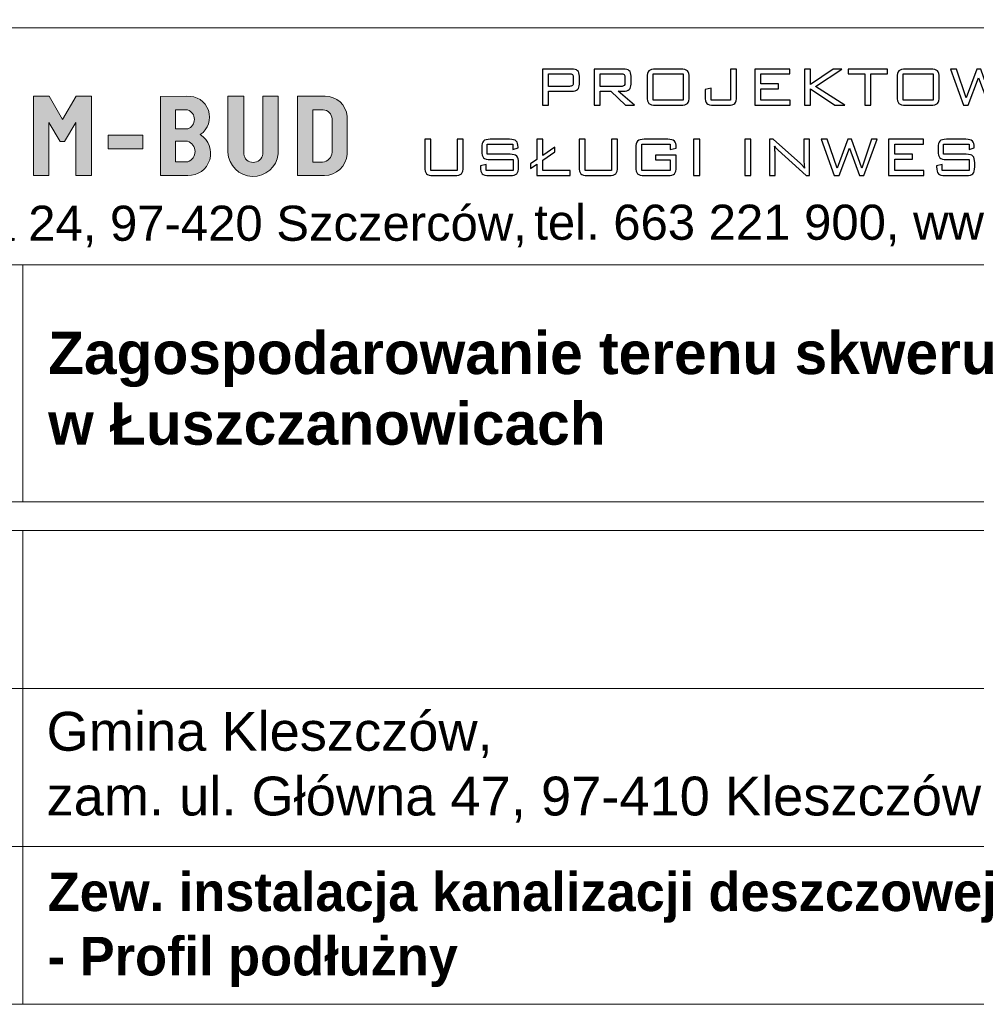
# Model space of a CAD drawing. Header units: inches. Extents: x -4.9 to 51.6, y -38.3 to 13.
# Tile 6 of 10: x 43.4 to 48.8, y -34.8 to -29.2. Entities that reach past the tile are written whole.
import ezdxf

# ---------------------------------------------------------------- set-up
doc = ezdxf.new("R2010")
doc.units = ezdxf.units.IN
doc.header["$MEASUREMENT"] = 0
doc.layers.add('_0', color=7, linetype='Continuous')
doc.layers.add('A_opisy_ramka', color=7, linetype='Continuous')
doc.layers.add('wymiar', color=7, linetype='Continuous', lineweight=13)
doc.styles.add('GENERATED_STYLE_6', font='txt')

msp = doc.modelspace()

# ---------------------------------------------------------------- hatches: boundary and pattern name
at = {"layer": '_0', "linetype": 'Continuous', "lineweight": 9}
for points in [[(43.4668, -30.0558), (43.4668, -29.6047), (43.5561, -29.6047), (43.6329, -29.7375), (43.7106, -29.6047), (43.7978, -29.6047), (43.7978, -30.0558), (43.7095, -30.0558), (43.7095, -29.7545), (43.6444, -29.8616), (43.619, -29.8616), (43.5554, -29.7545), (43.5554, -30.0558)], [(44.5752, -29.9232, 0.92428), (44.8626, -29.933), (44.8626, -29.6047), (44.7737, -29.6047), (44.7737, -29.933, -0.895057), (44.6653, -29.933), (44.6653, -29.6047), (44.5752, -29.6047), (44.5752, -29.9232)], [(43.8933, -29.8262), (43.8933, -29.9035), (44.0914, -29.9035), (44.0914, -29.8262)]]:
    msp.add_hatch(color=256, dxfattribs=at).paths.add_polyline_path(points)
h = msp.add_hatch(color=256, dxfattribs=at)
edge = h.paths.add_edge_path()
edge.add_line((44.1912, -29.6048), (44.1912, -30.0558))
edge.add_line((44.1912, -30.0558), (44.3466, -30.0558))
edge.add_ellipse((44.351, -29.9298), major_axis=(0.1261, 0), ratio=1, start_angle=267.9801, end_angle=417.9807)
edge.add_ellipse((44.3514, -29.7237), major_axis=(0.1194, 0), ratio=1, start_angle=303.8082, end_angle=454.6236)
edge.add_line((44.3418, -29.6047), (44.3418, -29.6046))
edge.add_line((44.3418, -29.6046), (44.1904, -29.6048))
h.paths.add_polyline_path([(44.2775, -29.7908), (44.2775, -29.6821), (44.3459, -29.6821), (44.3459, -29.6821, -0.708774), (44.3464, -29.7907), (44.3464, -29.7907)], flags=16)
h.paths.add_polyline_path([(44.2775, -29.978), (44.2775, -29.8601), (44.3459, -29.8601), (44.3459, -29.8601, -0.711748), (44.3464, -29.9779), (44.3464, -29.9779)], flags=16)
h = msp.add_hatch(color=256, dxfattribs=at)
h.paths.add_polyline_path([(44.9719, -29.6047), (44.9719, -30.0558), (45.1252, -30.0558, 0.392515), (45.2553, -29.9351), (45.2553, -29.7187, 0.392988), (45.1288, -29.6047)])
h.paths.add_polyline_path([(45.0597, -29.9793), (45.0597, -29.6808), (45.1183, -29.6808, -0.362678), (45.1694, -29.7328), (45.1694, -29.9231, -0.36902), (45.1154, -29.9793)], flags=16)

# ---------------------------------------------------------------- linework, layer by layer
at = {"layer": '_0', "linetype": 'ByBlock', "lineweight": 9}
msp.add_lwpolyline([(43.4668, -30.0558), (43.4668, -29.6047), (43.5561, -29.6047), (43.6329, -29.7375), (43.7106, -29.6047), (43.7978, -29.6047), (43.7978, -30.0558), (43.7095, -30.0558), (43.7095, -29.7545), (43.6444, -29.8616), (43.619, -29.8616), (43.5554, -29.7545), (43.5554, -30.0558), (43.4668, -30.0558)], dxfattribs=at)
for points in [[(44.1904, -29.6048), (44.3418, -29.6046), (44.3418, -29.6047, -0.772995), (44.4179, -29.8228), (44.4179, -29.8228), (44.4179, -29.8228, -0.767331), (44.3466, -30.0558), (44.3466, -30.0558), (44.1912, -30.0558), (44.1912, -29.6048)], [(44.5752, -29.6047), (44.6653, -29.6047), (44.6653, -29.933), (44.6653, -29.933, 0.895057), (44.7737, -29.933), (44.7737, -29.933), (44.7737, -29.6047), (44.8626, -29.6047), (44.8626, -29.933), (44.8626, -29.933, -0.92428), (44.5752, -29.9232), (44.5752, -29.9232), (44.5752, -29.6047)], [(44.9719, -29.6047), (45.1288, -29.6047), (45.1288, -29.6047, -0.392988), (45.2553, -29.7187), (45.2553, -29.7187), (45.2553, -29.9351), (45.2553, -29.9351, -0.392515), (45.1252, -30.0558), (45.1252, -30.0558), (44.9719, -30.0558), (44.9719, -29.6047)], [(44.2775, -29.7908), (44.2775, -29.6821), (44.3459, -29.6821), (44.3459, -29.6821, -0.708774), (44.3464, -29.7907), (44.3464, -29.7907), (44.2775, -29.7908)], [(44.2775, -29.978), (44.2775, -29.8601), (44.3459, -29.8601), (44.3459, -29.8601, -0.711748), (44.3464, -29.9779), (44.3464, -29.9779), (44.2775, -29.978)]]:
    msp.add_lwpolyline(points, format="xyb", dxfattribs=at)
msp.add_lwpolyline([(45.0597, -29.6808), (45.1183, -29.6808, -0.362678), (45.1694, -29.7328), (45.1694, -29.9231, -0.36902), (45.1154, -29.9793), (45.0597, -29.9793)], format="xyb", close=True, dxfattribs=at)
msp.add_lwpolyline([(43.8933, -29.8262), (44.0914, -29.8262), (44.0914, -29.9035), (43.8933, -29.9035)], close=True, dxfattribs=at)
at = {"layer": '_0'}
for points, knots in [([(46.3687, -29.6555), (46.3687, -29.6555), (46.3687, -29.4492), (46.3687, -29.4492), (46.3687, -29.4492), (46.3687, -29.4492), (46.535, -29.4492), (46.535, -29.4492), (46.535, -29.4492), (46.5505, -29.4492), (46.5617, -29.4523), (46.5685, -29.4586), (46.5685, -29.4586), (46.5753, -29.465), (46.5787, -29.4752), (46.5787, -29.4892), (46.5787, -29.4892), (46.5787, -29.4892), (46.5787, -29.5353), (46.5787, -29.5353), (46.5787, -29.5353), (46.5787, -29.5492), (46.5753, -29.5593), (46.5685, -29.5657), (46.5685, -29.5657), (46.5617, -29.572), (46.5505, -29.5751), (46.535, -29.5751), (46.535, -29.5751), (46.535, -29.5751), (46.4033, -29.5751), (46.4033, -29.5751), (46.4033, -29.5751), (46.4033, -29.5751), (46.4033, -29.6555), (46.4033, -29.6555), (46.4033, -29.6555), (46.4033, -29.6555), (46.3687, -29.6555), (46.3687, -29.6555)], [0, 0, 0, 0, 0.1, 0.1, 0.1, 0.1, 0.2, 0.2, 0.2, 0.2, 0.3, 0.3, 0.3, 0.3, 0.4, 0.4, 0.4, 0.4, 0.5, 0.5, 0.5, 0.5, 0.6, 0.6, 0.6, 0.6, 0.7, 0.7, 0.7, 0.7, 0.8, 0.8, 0.8, 0.8, 0.9, 0.9, 0.9, 0.9, 1, 1, 1, 1]), ([(46.6629, -29.6555), (46.6629, -29.6555), (46.6629, -29.4492), (46.6629, -29.4492), (46.6629, -29.4492), (46.6629, -29.4492), (46.8292, -29.4492), (46.8292, -29.4492), (46.8292, -29.4492), (46.8447, -29.4492), (46.8559, -29.4523), (46.8627, -29.4586), (46.8627, -29.4586), (46.8695, -29.465), (46.8729, -29.4752), (46.8729, -29.4892), (46.8729, -29.4892), (46.8729, -29.4892), (46.8729, -29.5353), (46.8729, -29.5353), (46.8729, -29.5353), (46.8729, -29.5492), (46.8695, -29.5593), (46.8627, -29.5657), (46.8627, -29.5657), (46.8559, -29.572), (46.8447, -29.5751), (46.8292, -29.5751), (46.8292, -29.5751), (46.8292, -29.5751), (46.799, -29.5751), (46.799, -29.5751), (46.799, -29.5751), (46.799, -29.5751), (46.8932, -29.6555), (46.8932, -29.6555), (46.8932, -29.6555), (46.8932, -29.6555), (46.8421, -29.6555), (46.8421, -29.6555), (46.8421, -29.6555), (46.8421, -29.6555), (46.7582, -29.5751), (46.7582, -29.5751), (46.7582, -29.5751), (46.7582, -29.5751), (46.6975, -29.5751), (46.6975, -29.5751), (46.6975, -29.5751), (46.6975, -29.5751), (46.6975, -29.6555), (46.6975, -29.6555), (46.6975, -29.6555), (46.6975, -29.6555), (46.6629, -29.6555), (46.6629, -29.6555)], [0, 0, 0, 0, 0.071429, 0.071429, 0.071429, 0.071429, 0.142857, 0.142857, 0.142857, 0.142857, 0.214286, 0.214286, 0.214286, 0.214286, 0.285714, 0.285714, 0.285714, 0.285714, 0.357143, 0.357143, 0.357143, 0.357143, 0.428571, 0.428571, 0.428571, 0.428571, 0.5, 0.5, 0.5, 0.5, 0.571429, 0.571429, 0.571429, 0.571429, 0.642857, 0.642857, 0.642857, 0.642857, 0.714286, 0.714286, 0.714286, 0.714286, 0.785714, 0.785714, 0.785714, 0.785714, 0.857143, 0.857143, 0.857143, 0.857143, 0.928571, 0.928571, 0.928571, 0.928571, 1, 1, 1, 1]), ([(46.9649, -29.498), (46.9649, -29.4792), (46.9682, -29.4664), (46.9749, -29.4595), (46.9749, -29.4595), (46.9817, -29.4527), (46.9945, -29.4492), (47.0133, -29.4492), (47.0133, -29.4492), (47.0133, -29.4492), (47.156, -29.4492), (47.156, -29.4492), (47.156, -29.4492), (47.1746, -29.4492), (47.1872, -29.4526), (47.194, -29.4594), (47.194, -29.4594), (47.2007, -29.4662), (47.204, -29.4791), (47.204, -29.498), (47.204, -29.498), (47.204, -29.498), (47.204, -29.6067), (47.204, -29.6067), (47.204, -29.6067), (47.204, -29.6258), (47.2007, -29.6386), (47.194, -29.6454), (47.194, -29.6454), (47.1872, -29.6522), (47.1746, -29.6555), (47.156, -29.6555), (47.156, -29.6555), (47.156, -29.6555), (47.0133, -29.6555), (47.0133, -29.6555), (47.0133, -29.6555), (46.9945, -29.6555), (46.9817, -29.6521), (46.9749, -29.6452), (46.9749, -29.6452), (46.9682, -29.6383), (46.9649, -29.6255), (46.9649, -29.6067), (46.9649, -29.6067), (46.9649, -29.6067), (46.9649, -29.498), (46.9649, -29.498)], [0, 0, 0, 0, 0.083333, 0.083333, 0.083333, 0.083333, 0.166667, 0.166667, 0.166667, 0.166667, 0.25, 0.25, 0.25, 0.25, 0.333333, 0.333333, 0.333333, 0.333333, 0.416667, 0.416667, 0.416667, 0.416667, 0.5, 0.5, 0.5, 0.5, 0.583333, 0.583333, 0.583333, 0.583333, 0.666667, 0.666667, 0.666667, 0.666667, 0.75, 0.75, 0.75, 0.75, 0.833333, 0.833333, 0.833333, 0.833333, 0.916667, 0.916667, 0.916667, 0.916667, 1, 1, 1, 1]), ([(47.3436, -29.6555), (47.3248, -29.6555), (47.3121, -29.6522), (47.3054, -29.6454), (47.3054, -29.6454), (47.2988, -29.6386), (47.2955, -29.6258), (47.2955, -29.6067), (47.2955, -29.6067), (47.2955, -29.6067), (47.2955, -29.5655), (47.2955, -29.5655), (47.2955, -29.5655), (47.2955, -29.5655), (47.3295, -29.5583), (47.3295, -29.5583), (47.3295, -29.5583), (47.3295, -29.5583), (47.3295, -29.6268), (47.3295, -29.6268), (47.3295, -29.6268), (47.3295, -29.6268), (47.4402, -29.6268), (47.4402, -29.6268), (47.4402, -29.6268), (47.4402, -29.6268), (47.4402, -29.4492), (47.4402, -29.4492), (47.4402, -29.4492), (47.4402, -29.4492), (47.4746, -29.4492), (47.4746, -29.4492), (47.4746, -29.4492), (47.4746, -29.4492), (47.4746, -29.6067), (47.4746, -29.6067), (47.4746, -29.6067), (47.4746, -29.6256), (47.4712, -29.6385), (47.4645, -29.6453), (47.4645, -29.6453), (47.4578, -29.6522), (47.445, -29.6555), (47.4263, -29.6555), (47.4263, -29.6555), (47.4263, -29.6555), (47.3436, -29.6555), (47.3436, -29.6555)], [0, 0, 0, 0, 0.083333, 0.083333, 0.083333, 0.083333, 0.166667, 0.166667, 0.166667, 0.166667, 0.25, 0.25, 0.25, 0.25, 0.333333, 0.333333, 0.333333, 0.333333, 0.416667, 0.416667, 0.416667, 0.416667, 0.5, 0.5, 0.5, 0.5, 0.583333, 0.583333, 0.583333, 0.583333, 0.666667, 0.666667, 0.666667, 0.666667, 0.75, 0.75, 0.75, 0.75, 0.833333, 0.833333, 0.833333, 0.833333, 0.916667, 0.916667, 0.916667, 0.916667, 1, 1, 1, 1]), ([(47.5788, -29.6555), (47.5788, -29.6555), (47.5788, -29.4492), (47.5788, -29.4492), (47.5788, -29.4492), (47.5788, -29.4492), (47.7776, -29.4492), (47.7776, -29.4492), (47.7776, -29.4492), (47.7776, -29.4492), (47.7776, -29.4769), (47.7776, -29.4769), (47.7776, -29.4769), (47.7776, -29.4769), (47.6134, -29.4769), (47.6134, -29.4769), (47.6134, -29.4769), (47.6134, -29.4769), (47.6134, -29.5343), (47.6134, -29.5343), (47.6134, -29.5343), (47.6134, -29.5343), (47.7138, -29.5343), (47.7138, -29.5343), (47.7138, -29.5343), (47.7138, -29.5343), (47.7138, -29.5617), (47.7138, -29.5617), (47.7138, -29.5617), (47.7138, -29.5617), (47.6134, -29.5617), (47.6134, -29.5617), (47.6134, -29.5617), (47.6134, -29.5617), (47.6134, -29.6272), (47.6134, -29.6272), (47.6134, -29.6272), (47.6134, -29.6272), (47.7791, -29.6272), (47.7791, -29.6272), (47.7791, -29.6272), (47.7791, -29.6272), (47.7791, -29.6555), (47.7791, -29.6555), (47.7791, -29.6555), (47.7791, -29.6555), (47.5788, -29.6555), (47.5788, -29.6555)], [0, 0, 0, 0, 0.083333, 0.083333, 0.083333, 0.083333, 0.166667, 0.166667, 0.166667, 0.166667, 0.25, 0.25, 0.25, 0.25, 0.333333, 0.333333, 0.333333, 0.333333, 0.416667, 0.416667, 0.416667, 0.416667, 0.5, 0.5, 0.5, 0.5, 0.583333, 0.583333, 0.583333, 0.583333, 0.666667, 0.666667, 0.666667, 0.666667, 0.75, 0.75, 0.75, 0.75, 0.833333, 0.833333, 0.833333, 0.833333, 0.916667, 0.916667, 0.916667, 0.916667, 1, 1, 1, 1]), ([(47.8611, -29.6555), (47.8611, -29.6555), (47.8611, -29.4492), (47.8611, -29.4492), (47.8611, -29.4492), (47.8611, -29.4492), (47.8957, -29.4492), (47.8957, -29.4492), (47.8957, -29.4492), (47.8957, -29.4492), (47.8957, -29.5376), (47.8957, -29.5376), (47.8957, -29.5376), (47.8957, -29.5376), (48.0243, -29.4492), (48.0243, -29.4492), (48.0243, -29.4492), (48.0243, -29.4492), (48.0747, -29.4492), (48.0747, -29.4492), (48.0747, -29.4492), (48.0747, -29.4492), (47.9251, -29.548), (47.9251, -29.548), (47.9251, -29.548), (47.9251, -29.548), (48.0911, -29.6555), (48.0911, -29.6555), (48.0911, -29.6555), (48.0911, -29.6555), (48.0336, -29.6555), (48.0336, -29.6555), (48.0336, -29.6555), (48.0336, -29.6555), (47.8957, -29.5628), (47.8957, -29.5628), (47.8957, -29.5628), (47.8957, -29.5628), (47.8957, -29.6555), (47.8957, -29.6555), (47.8957, -29.6555), (47.8957, -29.6555), (47.8611, -29.6555), (47.8611, -29.6555)], [0, 0, 0, 0, 0.090909, 0.090909, 0.090909, 0.090909, 0.181818, 0.181818, 0.181818, 0.181818, 0.272727, 0.272727, 0.272727, 0.272727, 0.363636, 0.363636, 0.363636, 0.363636, 0.454545, 0.454545, 0.454545, 0.454545, 0.545455, 0.545455, 0.545455, 0.545455, 0.636364, 0.636364, 0.636364, 0.636364, 0.727273, 0.727273, 0.727273, 0.727273, 0.818182, 0.818182, 0.818182, 0.818182, 0.909091, 0.909091, 0.909091, 0.909091, 1, 1, 1, 1]), ([(48.24, -29.4773), (48.24, -29.4773), (48.24, -29.6555), (48.24, -29.6555), (48.24, -29.6555), (48.24, -29.6555), (48.2056, -29.6555), (48.2056, -29.6555), (48.2056, -29.6555), (48.2056, -29.6555), (48.2056, -29.4773), (48.2056, -29.4773), (48.2056, -29.4773), (48.2056, -29.4773), (48.1113, -29.4773), (48.1113, -29.4773), (48.1113, -29.4773), (48.1113, -29.4773), (48.1113, -29.4492), (48.1113, -29.4492), (48.1113, -29.4492), (48.1113, -29.4492), (48.3347, -29.4492), (48.3347, -29.4492), (48.3347, -29.4492), (48.3347, -29.4492), (48.3347, -29.4773), (48.3347, -29.4773), (48.3347, -29.4773), (48.3347, -29.4773), (48.24, -29.4773), (48.24, -29.4773)], [0, 0, 0, 0, 0.125, 0.125, 0.125, 0.125, 0.25, 0.25, 0.25, 0.25, 0.375, 0.375, 0.375, 0.375, 0.5, 0.5, 0.5, 0.5, 0.625, 0.625, 0.625, 0.625, 0.75, 0.75, 0.75, 0.75, 0.875, 0.875, 0.875, 0.875, 1, 1, 1, 1]), ([(48.3899, -29.498), (48.3899, -29.4792), (48.3932, -29.4664), (48.4, -29.4595), (48.4, -29.4595), (48.4067, -29.4527), (48.4195, -29.4492), (48.4384, -29.4492), (48.4384, -29.4492), (48.4384, -29.4492), (48.581, -29.4492), (48.581, -29.4492), (48.581, -29.4492), (48.5996, -29.4492), (48.6123, -29.4526), (48.619, -29.4594), (48.619, -29.4594), (48.6257, -29.4662), (48.6291, -29.4791), (48.6291, -29.498), (48.6291, -29.498), (48.6291, -29.498), (48.6291, -29.6067), (48.6291, -29.6067), (48.6291, -29.6067), (48.6291, -29.6258), (48.6257, -29.6386), (48.619, -29.6454), (48.619, -29.6454), (48.6123, -29.6522), (48.5996, -29.6555), (48.581, -29.6555), (48.581, -29.6555), (48.581, -29.6555), (48.4384, -29.6555), (48.4384, -29.6555), (48.4384, -29.6555), (48.4195, -29.6555), (48.4067, -29.6521), (48.4, -29.6452), (48.4, -29.6452), (48.3932, -29.6383), (48.3899, -29.6255), (48.3899, -29.6067), (48.3899, -29.6067), (48.3899, -29.6067), (48.3899, -29.498), (48.3899, -29.498)], [0, 0, 0, 0, 0.083333, 0.083333, 0.083333, 0.083333, 0.166667, 0.166667, 0.166667, 0.166667, 0.25, 0.25, 0.25, 0.25, 0.333333, 0.333333, 0.333333, 0.333333, 0.416667, 0.416667, 0.416667, 0.416667, 0.5, 0.5, 0.5, 0.5, 0.583333, 0.583333, 0.583333, 0.583333, 0.666667, 0.666667, 0.666667, 0.666667, 0.75, 0.75, 0.75, 0.75, 0.833333, 0.833333, 0.833333, 0.833333, 0.916667, 0.916667, 0.916667, 0.916667, 1, 1, 1, 1]), ([(48.7678, -29.6555), (48.7678, -29.6555), (48.693, -29.4492), (48.693, -29.4492), (48.693, -29.4492), (48.693, -29.4492), (48.7277, -29.4492), (48.7277, -29.4492), (48.7277, -29.4492), (48.7277, -29.4492), (48.7836, -29.6132), (48.7836, -29.6132), (48.7836, -29.6132), (48.7836, -29.6132), (48.8445, -29.4492), (48.8445, -29.4492), (48.8445, -29.4492), (48.8445, -29.4492), (48.8656, -29.4492), (48.8656, -29.4492), (48.8656, -29.4492), (48.8656, -29.4492), (48.9244, -29.6132), (48.9244, -29.6132), (48.9244, -29.6132), (48.9244, -29.6132), (48.9807, -29.4492), (48.9807, -29.4492), (48.9807, -29.4492), (48.9807, -29.4492), (49.0116, -29.4492), (49.0116, -29.4492), (49.0116, -29.4492), (49.0116, -29.4492), (48.9368, -29.6555), (48.9368, -29.6555), (48.9368, -29.6555), (48.9368, -29.6555), (48.9112, -29.6555), (48.9112, -29.6555), (48.9112, -29.6555), (48.9112, -29.6555), (48.8541, -29.4996), (48.8541, -29.4996), (48.8541, -29.4996), (48.8541, -29.4996), (48.7949, -29.6555), (48.7949, -29.6555), (48.7949, -29.6555), (48.7949, -29.6555), (48.7678, -29.6555), (48.7678, -29.6555)], [0, 0, 0, 0, 0.076923, 0.076923, 0.076923, 0.076923, 0.153846, 0.153846, 0.153846, 0.153846, 0.230769, 0.230769, 0.230769, 0.230769, 0.307692, 0.307692, 0.307692, 0.307692, 0.384615, 0.384615, 0.384615, 0.384615, 0.461538, 0.461538, 0.461538, 0.461538, 0.538462, 0.538462, 0.538462, 0.538462, 0.615385, 0.615385, 0.615385, 0.615385, 0.692308, 0.692308, 0.692308, 0.692308, 0.769231, 0.769231, 0.769231, 0.769231, 0.846154, 0.846154, 0.846154, 0.846154, 0.923077, 0.923077, 0.923077, 0.923077, 1, 1, 1, 1]), ([(46.5216, -29.4759), (46.5216, -29.4759), (46.4033, -29.4759), (46.4033, -29.4759), (46.4033, -29.4759), (46.4033, -29.4759), (46.4033, -29.548), (46.4033, -29.548), (46.4033, -29.548), (46.4033, -29.548), (46.5216, -29.548), (46.5216, -29.548), (46.5216, -29.548), (46.53, -29.548), (46.5358, -29.5464), (46.539, -29.5431), (46.539, -29.5431), (46.5422, -29.5399), (46.5438, -29.5343), (46.5438, -29.5264), (46.5438, -29.5264), (46.5438, -29.5264), (46.5438, -29.4976), (46.5438, -29.4976), (46.5438, -29.4976), (46.5438, -29.4896), (46.5422, -29.484), (46.539, -29.4808), (46.539, -29.4808), (46.5358, -29.4775), (46.53, -29.4759), (46.5216, -29.4759)], [0, 0, 0, 0, 0.125, 0.125, 0.125, 0.125, 0.25, 0.25, 0.25, 0.25, 0.375, 0.375, 0.375, 0.375, 0.5, 0.5, 0.5, 0.5, 0.625, 0.625, 0.625, 0.625, 0.75, 0.75, 0.75, 0.75, 0.875, 0.875, 0.875, 0.875, 1, 1, 1, 1]), ([(46.8157, -29.4759), (46.8157, -29.4759), (46.6975, -29.4759), (46.6975, -29.4759), (46.6975, -29.4759), (46.6975, -29.4759), (46.6975, -29.5484), (46.6975, -29.5484), (46.6975, -29.5484), (46.6975, -29.5484), (46.8157, -29.5484), (46.8157, -29.5484), (46.8157, -29.5484), (46.8244, -29.5484), (46.8302, -29.5469), (46.8333, -29.5437), (46.8333, -29.5437), (46.8365, -29.5406), (46.838, -29.5351), (46.838, -29.5273), (46.838, -29.5273), (46.838, -29.5273), (46.838, -29.4972), (46.838, -29.4972), (46.838, -29.4972), (46.838, -29.4894), (46.8364, -29.4839), (46.8332, -29.4807), (46.8332, -29.4807), (46.83, -29.4775), (46.8242, -29.4759), (46.8157, -29.4759)], [0, 0, 0, 0, 0.125, 0.125, 0.125, 0.125, 0.25, 0.25, 0.25, 0.25, 0.375, 0.375, 0.375, 0.375, 0.5, 0.5, 0.5, 0.5, 0.625, 0.625, 0.625, 0.625, 0.75, 0.75, 0.75, 0.75, 0.875, 0.875, 0.875, 0.875, 1, 1, 1, 1]), ([(46.9993, -29.6268), (46.9993, -29.6268), (47.17, -29.6268), (47.17, -29.6268), (47.17, -29.6268), (47.17, -29.6268), (47.17, -29.4773), (47.17, -29.4773), (47.17, -29.4773), (47.17, -29.4773), (46.9993, -29.4773), (46.9993, -29.4773), (46.9993, -29.4773), (46.9993, -29.4773), (46.9993, -29.6268), (46.9993, -29.6268)], [0, 0, 0, 0, 0.25, 0.25, 0.25, 0.25, 0.5, 0.5, 0.5, 0.5, 0.75, 0.75, 0.75, 0.75, 1, 1, 1, 1]), ([(48.4243, -29.6268), (48.4243, -29.6268), (48.5951, -29.6268), (48.5951, -29.6268), (48.5951, -29.6268), (48.5951, -29.6268), (48.5951, -29.4773), (48.5951, -29.4773), (48.5951, -29.4773), (48.5951, -29.4773), (48.4243, -29.4773), (48.4243, -29.4773), (48.4243, -29.4773), (48.4243, -29.4773), (48.4243, -29.6268), (48.4243, -29.6268)], [0, 0, 0, 0, 0.25, 0.25, 0.25, 0.25, 0.5, 0.5, 0.5, 0.5, 0.75, 0.75, 0.75, 0.75, 1, 1, 1, 1]), ([(45.7318, -29.8494), (45.7318, -29.8494), (45.7318, -30.027), (45.7318, -30.027), (45.7318, -30.027), (45.7318, -30.027), (45.8821, -30.027), (45.8821, -30.027), (45.8821, -30.027), (45.8821, -30.027), (45.8821, -29.8494), (45.8821, -29.8494), (45.8821, -29.8494), (45.8821, -29.8494), (45.916, -29.8494), (45.916, -29.8494), (45.916, -29.8494), (45.916, -29.8494), (45.916, -30.0069), (45.916, -30.0069), (45.916, -30.0069), (45.916, -30.026), (45.9127, -30.0388), (45.906, -30.0456), (45.906, -30.0456), (45.8992, -30.0524), (45.8866, -30.0558), (45.868, -30.0558), (45.868, -30.0558), (45.868, -30.0558), (45.7457, -30.0558), (45.7457, -30.0558), (45.7457, -30.0558), (45.7269, -30.0558), (45.7141, -30.0523), (45.7073, -30.0454), (45.7073, -30.0454), (45.7006, -30.0385), (45.6972, -30.0257), (45.6972, -30.0069), (45.6972, -30.0069), (45.6972, -30.0069), (45.6972, -29.8494), (45.6972, -29.8494), (45.6972, -29.8494), (45.6972, -29.8494), (45.7318, -29.8494), (45.7318, -29.8494)], [0, 0, 0, 0, 0.083333, 0.083333, 0.083333, 0.083333, 0.166667, 0.166667, 0.166667, 0.166667, 0.25, 0.25, 0.25, 0.25, 0.333333, 0.333333, 0.333333, 0.333333, 0.416667, 0.416667, 0.416667, 0.416667, 0.5, 0.5, 0.5, 0.5, 0.583333, 0.583333, 0.583333, 0.583333, 0.666667, 0.666667, 0.666667, 0.666667, 0.75, 0.75, 0.75, 0.75, 0.833333, 0.833333, 0.833333, 0.833333, 0.916667, 0.916667, 0.916667, 0.916667, 1, 1, 1, 1]), ([(46.1996, -29.8775), (46.1996, -29.8775), (46.0535, -29.8775), (46.0535, -29.8775), (46.0535, -29.8775), (46.0535, -29.8775), (46.0535, -29.9351), (46.0535, -29.9351), (46.0535, -29.9351), (46.0535, -29.9351), (46.1836, -29.9351), (46.1836, -29.9351), (46.1836, -29.9351), (46.2019, -29.9351), (46.2144, -29.9385), (46.2212, -29.9452), (46.2212, -29.9452), (46.228, -29.952), (46.2314, -29.9648), (46.2314, -29.9837), (46.2314, -29.9837), (46.2314, -29.9837), (46.2314, -30.0069), (46.2314, -30.0069), (46.2314, -30.0069), (46.2314, -30.026), (46.228, -30.0388), (46.2214, -30.0456), (46.2214, -30.0456), (46.2148, -30.0524), (46.2022, -30.0558), (46.1836, -30.0558), (46.1836, -30.0558), (46.1836, -30.0558), (46.0631, -30.0558), (46.0631, -30.0558), (46.0631, -30.0558), (46.0443, -30.0558), (46.0316, -30.0524), (46.0248, -30.0455), (46.0248, -30.0455), (46.0181, -30.0387), (46.0147, -30.0258), (46.0147, -30.0069), (46.0147, -30.0069), (46.0147, -30.0069), (46.0147, -30.0013), (46.0147, -30.0013), (46.0147, -30.0013), (46.0147, -30.0013), (46.0466, -29.9939), (46.0466, -29.9939), (46.0466, -29.9939), (46.0466, -29.9939), (46.0466, -30.027), (46.0466, -30.027), (46.0466, -30.027), (46.0466, -30.027), (46.2003, -30.027), (46.2003, -30.027), (46.2003, -30.027), (46.2003, -30.027), (46.2003, -29.9649), (46.2003, -29.9649), (46.2003, -29.9649), (46.2003, -29.9649), (46.0707, -29.9649), (46.0707, -29.9649), (46.0707, -29.9649), (46.052, -29.9649), (46.0392, -29.9615), (46.0326, -29.9547), (46.0326, -29.9547), (46.026, -29.9479), (46.0227, -29.935), (46.0227, -29.9162), (46.0227, -29.9162), (46.0227, -29.9162), (46.0227, -29.8982), (46.0227, -29.8982), (46.0227, -29.8982), (46.0227, -29.8793), (46.026, -29.8665), (46.0326, -29.8597), (46.0326, -29.8597), (46.0392, -29.8528), (46.052, -29.8494), (46.0707, -29.8494), (46.0707, -29.8494), (46.0707, -29.8494), (46.1806, -29.8494), (46.1806, -29.8494), (46.1806, -29.8494), (46.199, -29.8494), (46.2116, -29.8527), (46.2186, -29.8595), (46.2186, -29.8595), (46.2256, -29.8661), (46.229, -29.8779), (46.229, -29.8947), (46.229, -29.8947), (46.229, -29.8947), (46.229, -29.899), (46.229, -29.899), (46.229, -29.899), (46.229, -29.899), (46.1996, -29.9074), (46.1996, -29.9074), (46.1996, -29.9074), (46.1996, -29.9074), (46.1996, -29.8775), (46.1996, -29.8775)], [0, 0, 0, 0, 0.035714, 0.035714, 0.035714, 0.035714, 0.071429, 0.071429, 0.071429, 0.071429, 0.107143, 0.107143, 0.107143, 0.107143, 0.142857, 0.142857, 0.142857, 0.142857, 0.178571, 0.178571, 0.178571, 0.178571, 0.214286, 0.214286, 0.214286, 0.214286, 0.25, 0.25, 0.25, 0.25, 0.285714, 0.285714, 0.285714, 0.285714, 0.321429, 0.321429, 0.321429, 0.321429, 0.357143, 0.357143, 0.357143, 0.357143, 0.392857, 0.392857, 0.392857, 0.392857, 0.428571, 0.428571, 0.428571, 0.428571, 0.464286, 0.464286, 0.464286, 0.464286, 0.5, 0.5, 0.5, 0.5, 0.535714, 0.535714, 0.535714, 0.535714, 0.571429, 0.571429, 0.571429, 0.571429, 0.607143, 0.607143, 0.607143, 0.607143, 0.642857, 0.642857, 0.642857, 0.642857, 0.678571, 0.678571, 0.678571, 0.678571, 0.714286, 0.714286, 0.714286, 0.714286, 0.75, 0.75, 0.75, 0.75, 0.785714, 0.785714, 0.785714, 0.785714, 0.821429, 0.821429, 0.821429, 0.821429, 0.857143, 0.857143, 0.857143, 0.857143, 0.892857, 0.892857, 0.892857, 0.892857, 0.928571, 0.928571, 0.928571, 0.928571, 0.964286, 0.964286, 0.964286, 0.964286, 1, 1, 1, 1]), ([(46.3356, -30.0558), (46.3356, -30.0558), (46.3356, -29.9909), (46.3356, -29.9909), (46.3356, -29.9909), (46.3356, -29.9909), (46.3001, -30.0161), (46.3001, -30.0161), (46.3001, -30.0161), (46.3001, -30.0161), (46.3001, -29.9897), (46.3001, -29.9897), (46.3001, -29.9897), (46.3001, -29.9897), (46.3356, -29.9645), (46.3356, -29.9645), (46.3356, -29.9645), (46.3356, -29.9645), (46.3356, -29.8494), (46.3356, -29.8494), (46.3356, -29.8494), (46.3356, -29.8494), (46.3702, -29.8494), (46.3702, -29.8494), (46.3702, -29.8494), (46.3702, -29.8494), (46.3702, -29.9413), (46.3702, -29.9413), (46.3702, -29.9413), (46.3702, -29.9413), (46.4378, -29.8939), (46.4378, -29.8939), (46.4378, -29.8939), (46.4378, -29.8939), (46.4378, -29.9206), (46.4378, -29.9206), (46.4378, -29.9206), (46.4378, -29.9206), (46.3702, -29.9681), (46.3702, -29.9681), (46.3702, -29.9681), (46.3702, -29.9681), (46.3702, -30.027), (46.3702, -30.027), (46.3702, -30.027), (46.3702, -30.027), (46.5264, -30.027), (46.5264, -30.027), (46.5264, -30.027), (46.5264, -30.027), (46.5264, -30.0558), (46.5264, -30.0558), (46.5264, -30.0558), (46.5264, -30.0558), (46.3356, -30.0558), (46.3356, -30.0558)], [0, 0, 0, 0, 0.071429, 0.071429, 0.071429, 0.071429, 0.142857, 0.142857, 0.142857, 0.142857, 0.214286, 0.214286, 0.214286, 0.214286, 0.285714, 0.285714, 0.285714, 0.285714, 0.357143, 0.357143, 0.357143, 0.357143, 0.428571, 0.428571, 0.428571, 0.428571, 0.5, 0.5, 0.5, 0.5, 0.571429, 0.571429, 0.571429, 0.571429, 0.642857, 0.642857, 0.642857, 0.642857, 0.714286, 0.714286, 0.714286, 0.714286, 0.785714, 0.785714, 0.785714, 0.785714, 0.857143, 0.857143, 0.857143, 0.857143, 0.928571, 0.928571, 0.928571, 0.928571, 1, 1, 1, 1]), ([(46.6113, -29.8494), (46.6113, -29.8494), (46.6113, -30.027), (46.6113, -30.027), (46.6113, -30.027), (46.6113, -30.027), (46.7616, -30.027), (46.7616, -30.027), (46.7616, -30.027), (46.7616, -30.027), (46.7616, -29.8494), (46.7616, -29.8494), (46.7616, -29.8494), (46.7616, -29.8494), (46.7955, -29.8494), (46.7955, -29.8494), (46.7955, -29.8494), (46.7955, -29.8494), (46.7955, -30.0069), (46.7955, -30.0069), (46.7955, -30.0069), (46.7955, -30.026), (46.7922, -30.0388), (46.7855, -30.0456), (46.7855, -30.0456), (46.7787, -30.0524), (46.7661, -30.0558), (46.7475, -30.0558), (46.7475, -30.0558), (46.7475, -30.0558), (46.6252, -30.0558), (46.6252, -30.0558), (46.6252, -30.0558), (46.6064, -30.0558), (46.5936, -30.0523), (46.5868, -30.0454), (46.5868, -30.0454), (46.5801, -30.0385), (46.5767, -30.0257), (46.5767, -30.0069), (46.5767, -30.0069), (46.5767, -30.0069), (46.5767, -29.8494), (46.5767, -29.8494), (46.5767, -29.8494), (46.5767, -29.8494), (46.6113, -29.8494), (46.6113, -29.8494)], [0, 0, 0, 0, 0.083333, 0.083333, 0.083333, 0.083333, 0.166667, 0.166667, 0.166667, 0.166667, 0.25, 0.25, 0.25, 0.25, 0.333333, 0.333333, 0.333333, 0.333333, 0.416667, 0.416667, 0.416667, 0.416667, 0.5, 0.5, 0.5, 0.5, 0.583333, 0.583333, 0.583333, 0.583333, 0.666667, 0.666667, 0.666667, 0.666667, 0.75, 0.75, 0.75, 0.75, 0.833333, 0.833333, 0.833333, 0.833333, 0.916667, 0.916667, 0.916667, 0.916667, 1, 1, 1, 1]), ([(47.0962, -29.8775), (47.0962, -29.8775), (46.9346, -29.8775), (46.9346, -29.8775), (46.9346, -29.8775), (46.9346, -29.8775), (46.9346, -30.027), (46.9346, -30.027), (46.9346, -30.027), (46.9346, -30.027), (47.0962, -30.027), (47.0962, -30.027), (47.0962, -30.027), (47.0962, -30.027), (47.0962, -29.9666), (47.0962, -29.9666), (47.0962, -29.9666), (47.0962, -29.9666), (47.0126, -29.9666), (47.0126, -29.9666), (47.0126, -29.9666), (47.0126, -29.9666), (47.0126, -29.9402), (47.0126, -29.9402), (47.0126, -29.9402), (47.0126, -29.9402), (47.1306, -29.9402), (47.1306, -29.9402), (47.1306, -29.9402), (47.1306, -29.9402), (47.1306, -30.007), (47.1306, -30.007), (47.1306, -30.007), (47.1306, -30.0258), (47.1272, -30.0387), (47.1204, -30.0455), (47.1204, -30.0455), (47.1136, -30.0524), (47.1009, -30.0558), (47.0821, -30.0558), (47.0821, -30.0558), (47.0821, -30.0558), (46.9487, -30.0558), (46.9487, -30.0558), (46.9487, -30.0558), (46.9297, -30.0558), (46.917, -30.0523), (46.9103, -30.0454), (46.9103, -30.0454), (46.9036, -30.0385), (46.9002, -30.0257), (46.9002, -30.007), (46.9002, -30.007), (46.9002, -30.007), (46.9002, -29.8982), (46.9002, -29.8982), (46.9002, -29.8982), (46.9002, -29.8795), (46.9036, -29.8667), (46.9103, -29.8597), (46.9103, -29.8597), (46.917, -29.8529), (46.9297, -29.8494), (46.9487, -29.8494), (46.9487, -29.8494), (46.9487, -29.8494), (47.0821, -29.8494), (47.0821, -29.8494), (47.0821, -29.8494), (47.1007, -29.8494), (47.1133, -29.8527), (47.1202, -29.8595), (47.1202, -29.8595), (47.1271, -29.8662), (47.1306, -29.8783), (47.1306, -29.8959), (47.1306, -29.8959), (47.1306, -29.8959), (47.1306, -29.901), (47.1306, -29.901), (47.1306, -29.901), (47.1306, -29.901), (47.0962, -29.9078), (47.0962, -29.9078), (47.0962, -29.9078), (47.0962, -29.9078), (47.0962, -29.8775), (47.0962, -29.8775)], [0, 0, 0, 0, 0.045455, 0.045455, 0.045455, 0.045455, 0.090909, 0.090909, 0.090909, 0.090909, 0.136364, 0.136364, 0.136364, 0.136364, 0.181818, 0.181818, 0.181818, 0.181818, 0.227273, 0.227273, 0.227273, 0.227273, 0.272727, 0.272727, 0.272727, 0.272727, 0.318182, 0.318182, 0.318182, 0.318182, 0.363636, 0.363636, 0.363636, 0.363636, 0.409091, 0.409091, 0.409091, 0.409091, 0.454545, 0.454545, 0.454545, 0.454545, 0.5, 0.5, 0.5, 0.5, 0.545455, 0.545455, 0.545455, 0.545455, 0.590909, 0.590909, 0.590909, 0.590909, 0.636364, 0.636364, 0.636364, 0.636364, 0.681818, 0.681818, 0.681818, 0.681818, 0.727273, 0.727273, 0.727273, 0.727273, 0.772727, 0.772727, 0.772727, 0.772727, 0.818182, 0.818182, 0.818182, 0.818182, 0.863636, 0.863636, 0.863636, 0.863636, 0.909091, 0.909091, 0.909091, 0.909091, 0.954545, 0.954545, 0.954545, 0.954545, 1, 1, 1, 1]), ([(47.2295, -30.0558), (47.2295, -30.0558), (47.2295, -29.8494), (47.2295, -29.8494), (47.2295, -29.8494), (47.2295, -29.8494), (47.2641, -29.8494), (47.2641, -29.8494), (47.2641, -29.8494), (47.2641, -29.8494), (47.2641, -30.0558), (47.2641, -30.0558), (47.2641, -30.0558), (47.2641, -30.0558), (47.2295, -30.0558), (47.2295, -30.0558)], [0, 0, 0, 0, 0.25, 0.25, 0.25, 0.25, 0.5, 0.5, 0.5, 0.5, 0.75, 0.75, 0.75, 0.75, 1, 1, 1, 1]), ([(47.5206, -30.0558), (47.5206, -30.0558), (47.5206, -29.8494), (47.5206, -29.8494), (47.5206, -29.8494), (47.5206, -29.8494), (47.5552, -29.8494), (47.5552, -29.8494), (47.5552, -29.8494), (47.5552, -29.8494), (47.5552, -30.0558), (47.5552, -30.0558), (47.5552, -30.0558), (47.5552, -30.0558), (47.5206, -30.0558), (47.5206, -30.0558)], [0, 0, 0, 0, 0.25, 0.25, 0.25, 0.25, 0.5, 0.5, 0.5, 0.5, 0.75, 0.75, 0.75, 0.75, 1, 1, 1, 1]), ([(47.6621, -30.0558), (47.6621, -30.0558), (47.6621, -29.8494), (47.6621, -29.8494), (47.6621, -29.8494), (47.6621, -29.8494), (47.6837, -29.8494), (47.6837, -29.8494), (47.6837, -29.8494), (47.6837, -29.8494), (47.8381, -29.9874), (47.8381, -29.9874), (47.8381, -29.9874), (47.8417, -29.9905), (47.8454, -29.9943), (47.8494, -29.9987), (47.8494, -29.9987), (47.8533, -30.0032), (47.8574, -30.0081), (47.8616, -30.0134), (47.8616, -30.0134), (47.8605, -30.0068), (47.8598, -29.9999), (47.8593, -29.9926), (47.8593, -29.9926), (47.8587, -29.9854), (47.8585, -29.9754), (47.8585, -29.9626), (47.8585, -29.9626), (47.8585, -29.9626), (47.8585, -29.8494), (47.8585, -29.8494), (47.8585, -29.8494), (47.8585, -29.8494), (47.8901, -29.8494), (47.8901, -29.8494), (47.8901, -29.8494), (47.8901, -29.8494), (47.8901, -30.0558), (47.8901, -30.0558), (47.8901, -30.0558), (47.8901, -30.0558), (47.8708, -30.0558), (47.8708, -30.0558), (47.8708, -30.0558), (47.8708, -30.0558), (47.7123, -29.9122), (47.7123, -29.9122), (47.7123, -29.9122), (47.7115, -29.9116), (47.7103, -29.9106), (47.7088, -29.9092), (47.7088, -29.9092), (47.7009, -29.9021), (47.6951, -29.8954), (47.6914, -29.889), (47.6914, -29.889), (47.6922, -29.8953), (47.6927, -29.902), (47.6931, -29.909), (47.6931, -29.909), (47.6935, -29.9162), (47.6937, -29.9245), (47.6937, -29.9342), (47.6937, -29.9342), (47.6937, -29.9342), (47.6937, -30.0558), (47.6937, -30.0558), (47.6937, -30.0558), (47.6937, -30.0558), (47.6621, -30.0558), (47.6621, -30.0558)], [0, 0, 0, 0, 0.055556, 0.055556, 0.055556, 0.055556, 0.111111, 0.111111, 0.111111, 0.111111, 0.166667, 0.166667, 0.166667, 0.166667, 0.222222, 0.222222, 0.222222, 0.222222, 0.277778, 0.277778, 0.277778, 0.277778, 0.333333, 0.333333, 0.333333, 0.333333, 0.388889, 0.388889, 0.388889, 0.388889, 0.444444, 0.444444, 0.444444, 0.444444, 0.5, 0.5, 0.5, 0.5, 0.555556, 0.555556, 0.555556, 0.555556, 0.611111, 0.611111, 0.611111, 0.611111, 0.666667, 0.666667, 0.666667, 0.666667, 0.722222, 0.722222, 0.722222, 0.722222, 0.777778, 0.777778, 0.777778, 0.777778, 0.833333, 0.833333, 0.833333, 0.833333, 0.888889, 0.888889, 0.888889, 0.888889, 0.944444, 0.944444, 0.944444, 0.944444, 1, 1, 1, 1]), ([(48.0312, -30.0558), (48.0312, -30.0558), (47.9564, -29.8494), (47.9564, -29.8494), (47.9564, -29.8494), (47.9564, -29.8494), (47.9911, -29.8494), (47.9911, -29.8494), (47.9911, -29.8494), (47.9911, -29.8494), (48.047, -30.0134), (48.047, -30.0134), (48.047, -30.0134), (48.047, -30.0134), (48.1079, -29.8494), (48.1079, -29.8494), (48.1079, -29.8494), (48.1079, -29.8494), (48.129, -29.8494), (48.129, -29.8494), (48.129, -29.8494), (48.129, -29.8494), (48.1878, -30.0134), (48.1878, -30.0134), (48.1878, -30.0134), (48.1878, -30.0134), (48.2441, -29.8494), (48.2441, -29.8494), (48.2441, -29.8494), (48.2441, -29.8494), (48.275, -29.8494), (48.275, -29.8494), (48.275, -29.8494), (48.275, -29.8494), (48.2002, -30.0558), (48.2002, -30.0558), (48.2002, -30.0558), (48.2002, -30.0558), (48.1746, -30.0558), (48.1746, -30.0558), (48.1746, -30.0558), (48.1746, -30.0558), (48.1175, -29.8998), (48.1175, -29.8998), (48.1175, -29.8998), (48.1175, -29.8998), (48.0583, -30.0558), (48.0583, -30.0558), (48.0583, -30.0558), (48.0583, -30.0558), (48.0312, -30.0558), (48.0312, -30.0558)], [0, 0, 0, 0, 0.076923, 0.076923, 0.076923, 0.076923, 0.153846, 0.153846, 0.153846, 0.153846, 0.230769, 0.230769, 0.230769, 0.230769, 0.307692, 0.307692, 0.307692, 0.307692, 0.384615, 0.384615, 0.384615, 0.384615, 0.461538, 0.461538, 0.461538, 0.461538, 0.538462, 0.538462, 0.538462, 0.538462, 0.615385, 0.615385, 0.615385, 0.615385, 0.692308, 0.692308, 0.692308, 0.692308, 0.769231, 0.769231, 0.769231, 0.769231, 0.846154, 0.846154, 0.846154, 0.846154, 0.923077, 0.923077, 0.923077, 0.923077, 1, 1, 1, 1]), ([(48.3412, -30.0558), (48.3412, -30.0558), (48.3412, -29.8494), (48.3412, -29.8494), (48.3412, -29.8494), (48.3412, -29.8494), (48.54, -29.8494), (48.54, -29.8494), (48.54, -29.8494), (48.54, -29.8494), (48.54, -29.8771), (48.54, -29.8771), (48.54, -29.8771), (48.54, -29.8771), (48.3758, -29.8771), (48.3758, -29.8771), (48.3758, -29.8771), (48.3758, -29.8771), (48.3758, -29.9346), (48.3758, -29.9346), (48.3758, -29.9346), (48.3758, -29.9346), (48.4762, -29.9346), (48.4762, -29.9346), (48.4762, -29.9346), (48.4762, -29.9346), (48.4762, -29.9619), (48.4762, -29.9619), (48.4762, -29.9619), (48.4762, -29.9619), (48.3758, -29.9619), (48.3758, -29.9619), (48.3758, -29.9619), (48.3758, -29.9619), (48.3758, -30.0274), (48.3758, -30.0274), (48.3758, -30.0274), (48.3758, -30.0274), (48.5415, -30.0274), (48.5415, -30.0274), (48.5415, -30.0274), (48.5415, -30.0274), (48.5415, -30.0558), (48.5415, -30.0558), (48.5415, -30.0558), (48.5415, -30.0558), (48.3412, -30.0558), (48.3412, -30.0558)], [0, 0, 0, 0, 0.083333, 0.083333, 0.083333, 0.083333, 0.166667, 0.166667, 0.166667, 0.166667, 0.25, 0.25, 0.25, 0.25, 0.333333, 0.333333, 0.333333, 0.333333, 0.416667, 0.416667, 0.416667, 0.416667, 0.5, 0.5, 0.5, 0.5, 0.583333, 0.583333, 0.583333, 0.583333, 0.666667, 0.666667, 0.666667, 0.666667, 0.75, 0.75, 0.75, 0.75, 0.833333, 0.833333, 0.833333, 0.833333, 0.916667, 0.916667, 0.916667, 0.916667, 1, 1, 1, 1]), ([(48.7996, -29.8775), (48.7996, -29.8775), (48.6535, -29.8775), (48.6535, -29.8775), (48.6535, -29.8775), (48.6535, -29.8775), (48.6535, -29.9351), (48.6535, -29.9351), (48.6535, -29.9351), (48.6535, -29.9351), (48.7836, -29.9351), (48.7836, -29.9351), (48.7836, -29.9351), (48.8019, -29.9351), (48.8145, -29.9385), (48.8213, -29.9452), (48.8213, -29.9452), (48.828, -29.952), (48.8314, -29.9648), (48.8314, -29.9837), (48.8314, -29.9837), (48.8314, -29.9837), (48.8314, -30.0069), (48.8314, -30.0069), (48.8314, -30.0069), (48.8314, -30.026), (48.828, -30.0388), (48.8215, -30.0456), (48.8215, -30.0456), (48.8148, -30.0524), (48.8022, -30.0558), (48.7836, -30.0558), (48.7836, -30.0558), (48.7836, -30.0558), (48.6631, -30.0558), (48.6631, -30.0558), (48.6631, -30.0558), (48.6443, -30.0558), (48.6316, -30.0524), (48.6248, -30.0455), (48.6248, -30.0455), (48.6181, -30.0387), (48.6147, -30.0258), (48.6147, -30.0069), (48.6147, -30.0069), (48.6147, -30.0069), (48.6147, -30.0013), (48.6147, -30.0013), (48.6147, -30.0013), (48.6147, -30.0013), (48.6467, -29.9939), (48.6467, -29.9939), (48.6467, -29.9939), (48.6467, -29.9939), (48.6467, -30.027), (48.6467, -30.027), (48.6467, -30.027), (48.6467, -30.027), (48.8003, -30.027), (48.8003, -30.027), (48.8003, -30.027), (48.8003, -30.027), (48.8003, -29.9649), (48.8003, -29.9649), (48.8003, -29.9649), (48.8003, -29.9649), (48.6707, -29.9649), (48.6707, -29.9649), (48.6707, -29.9649), (48.652, -29.9649), (48.6393, -29.9615), (48.6326, -29.9547), (48.6326, -29.9547), (48.626, -29.9479), (48.6227, -29.935), (48.6227, -29.9162), (48.6227, -29.9162), (48.6227, -29.9162), (48.6227, -29.8982), (48.6227, -29.8982), (48.6227, -29.8982), (48.6227, -29.8793), (48.626, -29.8665), (48.6326, -29.8597), (48.6326, -29.8597), (48.6393, -29.8528), (48.652, -29.8494), (48.6707, -29.8494), (48.6707, -29.8494), (48.6707, -29.8494), (48.7807, -29.8494), (48.7807, -29.8494), (48.7807, -29.8494), (48.799, -29.8494), (48.8117, -29.8527), (48.8186, -29.8595), (48.8186, -29.8595), (48.8256, -29.8661), (48.829, -29.8779), (48.829, -29.8947), (48.829, -29.8947), (48.829, -29.8947), (48.829, -29.899), (48.829, -29.899), (48.829, -29.899), (48.829, -29.899), (48.7996, -29.9074), (48.7996, -29.9074), (48.7996, -29.9074), (48.7996, -29.9074), (48.7996, -29.8775), (48.7996, -29.8775)], [0, 0, 0, 0, 0.035714, 0.035714, 0.035714, 0.035714, 0.071429, 0.071429, 0.071429, 0.071429, 0.107143, 0.107143, 0.107143, 0.107143, 0.142857, 0.142857, 0.142857, 0.142857, 0.178571, 0.178571, 0.178571, 0.178571, 0.214286, 0.214286, 0.214286, 0.214286, 0.25, 0.25, 0.25, 0.25, 0.285714, 0.285714, 0.285714, 0.285714, 0.321429, 0.321429, 0.321429, 0.321429, 0.357143, 0.357143, 0.357143, 0.357143, 0.392857, 0.392857, 0.392857, 0.392857, 0.428571, 0.428571, 0.428571, 0.428571, 0.464286, 0.464286, 0.464286, 0.464286, 0.5, 0.5, 0.5, 0.5, 0.535714, 0.535714, 0.535714, 0.535714, 0.571429, 0.571429, 0.571429, 0.571429, 0.607143, 0.607143, 0.607143, 0.607143, 0.642857, 0.642857, 0.642857, 0.642857, 0.678571, 0.678571, 0.678571, 0.678571, 0.714286, 0.714286, 0.714286, 0.714286, 0.75, 0.75, 0.75, 0.75, 0.785714, 0.785714, 0.785714, 0.785714, 0.821429, 0.821429, 0.821429, 0.821429, 0.857143, 0.857143, 0.857143, 0.857143, 0.892857, 0.892857, 0.892857, 0.892857, 0.928571, 0.928571, 0.928571, 0.928571, 0.964286, 0.964286, 0.964286, 0.964286, 1, 1, 1, 1])]:
    msp.add_open_spline(points, degree=3, knots=knots, dxfattribs=at)
at = {"layer": 'wymiar', "color": 0, "linetype": 'Continuous', "lineweight": 13}
for p, q in [((43.4057, -31.915), (43.4057, -30.565)), ((43.4057, -34.7784), (43.4057, -32.0784))]:
    msp.add_line(p, q, dxfattribs=at)
at = {"layer": 'wymiar', "color": 0}
for points in [[(41.5641, -31.915), (50.9307, -31.915), (50.9307, -29.215), (41.5641, -29.215)], [(41.5641, -31.915), (50.9307, -31.915), (50.9307, -30.565), (41.5641, -30.565)], [(41.5641, -32.9784), (50.9307, -32.9784), (50.9307, -32.0784), (41.5641, -32.0784)], [(41.5641, -33.8784), (50.9307, -33.8784), (50.9307, -32.9784), (41.5641, -32.9784)], [(41.5641, -34.7784), (50.9307, -34.7784), (50.9307, -33.8784), (41.5641, -33.8784)]]:
    msp.add_lwpolyline(points, close=True, dxfattribs=at)

# ---------------------------------------------------------------- texts
at = {"linetype": 'Continuous', "lineweight": 13, "insert": (43.547, -34.6805), "char_height": 0.22, "attachment_point": 7, "style": 'GENERATED_STYLE_6'}
msp.add_mtext('{\\fArial Black|b1|i0|c238|p34;Zew. instalacja kanalizacji deszczowej\\P- Pr\\fArial Black|b0|i0|c238|p34;ofil podłużny}', dxfattribs=at)
at = {"layer": 'A_opisy_ramka', "linetype": 'Continuous', "lineweight": 13, "insert": (43.542, -33.7435), "char_height": 0.221292, "attachment_point": 7, "style": 'GENERATED_STYLE_6'}
msp.add_mtext('{\\fArial|b0|i0|c238|p32;Gmina Kleszczów,\\Pzam. ul. Główna 47, 97-410 Kleszczów}', dxfattribs=at)
at = {"layer": 'wymiar', "color": 0, "linetype": 'Continuous', "lineweight": 13, "char_height": 0.2, "attachment_point": 7, "style": 'GENERATED_STYLE_6'}
for s, insert in [('{\\fArial|b0|i0|c238|p32;ul. Słoneczna 24, 97-420 Szczerców,}', (41.6827, -30.465)), ('{\\fArial|b0|i0|c238|p32;tel. 663 221 900, www.tmbud.com.pl}', (46.3215, -30.4824))]:
    msp.add_mtext(s, dxfattribs=dict(at, insert=insert))
at = {"layer": 'wymiar', "color": 0, "insert": (43.551, -31.5933), "char_height": 0.24141, "attachment_point": 7, "style": 'GENERATED_STYLE_6'}
msp.add_mtext('{\\fArial|b1|i0|c238|p32;Zagospodarowanie terenu skweru \\Pw Łuszczanowicach }', dxfattribs=at)

doc.saveas('drawing.dxf')
